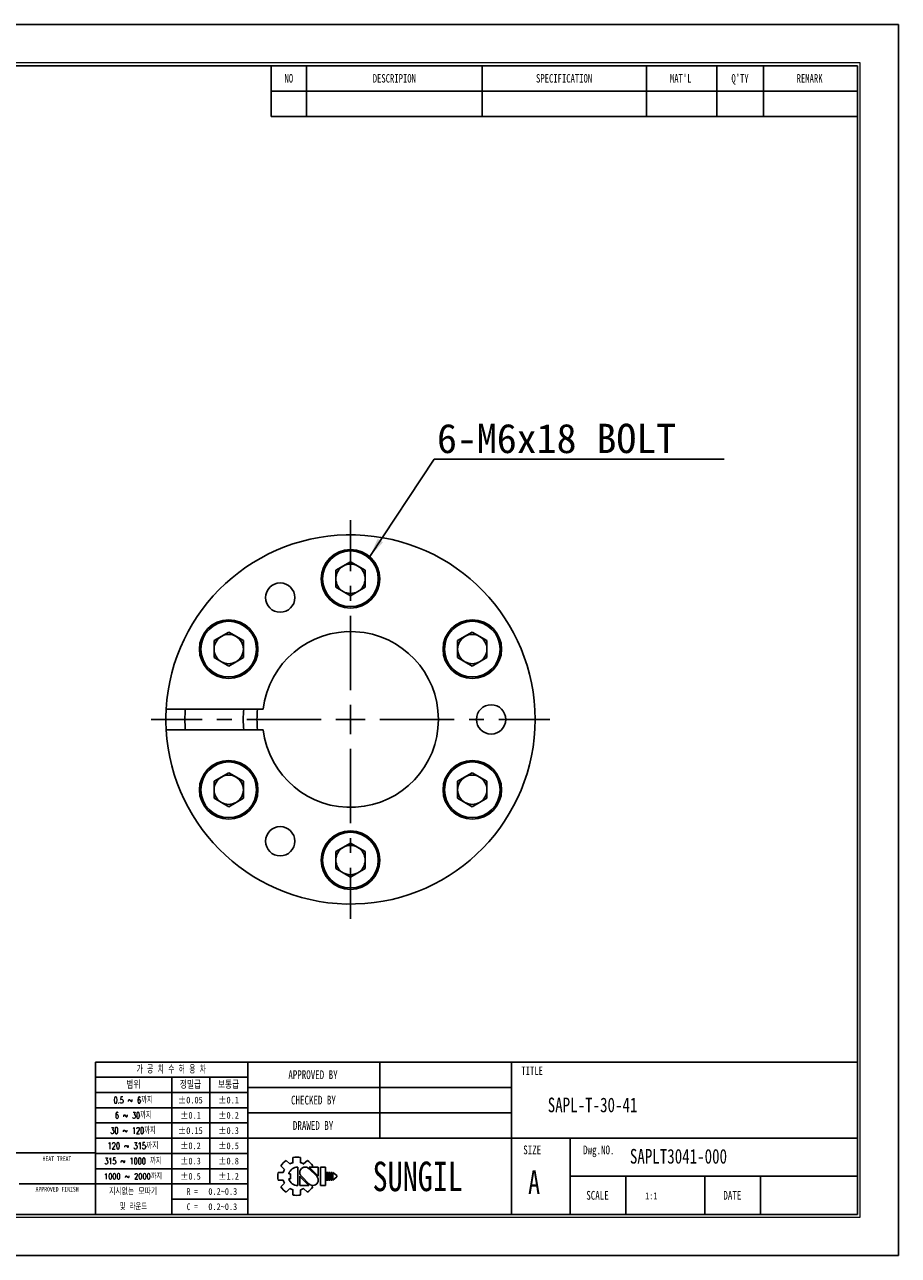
# Model space of a CAD drawing. Header units: millimetres. Extents: x 0 to 297, y 0 to 210.
# Tile 2 of 2: x 148 to 297, y 0 to 210. Entities that reach past the tile are written whole.
import ezdxf
from ezdxf.enums import TextEntityAlignment as Align

# ---------------------------------------------------------------- set-up
doc = ezdxf.new("R2010")
doc.units = ezdxf.units.MM
doc.header["$PDSIZE"] = -1
doc.linetypes.add('CENTERX2', pattern=[20.32, 12.7, -2.54, 2.54, -2.54])
doc.layers.add('문자', color=7, linetype='Continuous')
doc.layers.add('중심선', color=1, linetype='CENTERX2')
doc.layers.add('치수선', color=5, linetype='Continuous', lineweight=15)
doc.styles.add('SLDTEXTSTYLE0', font='TXT', dxfattribs={"width": 0.75})
doc.styles.add('SLDTEXTSTYLE1', font='TXT', dxfattribs={"width": 0.634615, "bigfont": 'bigfont'})
doc.styles.add('SLDTEXTSTYLE2', font='TXT', dxfattribs={"width": 0.75, "bigfont": 'bigfont'})
doc.styles.add('SLDTEXTSTYLE3', font='TXT', dxfattribs={"width": 0.694444, "bigfont": 'bigfont'})
doc.styles.add('SLDTEXTSTYLE4', font='TXT', dxfattribs={"width": 0.6875, "bigfont": 'bigfont'})
doc.styles.add('SLDTEXTSTYLE5', font='TXT', dxfattribs={"width": 0.7, "bigfont": 'bigfont'})
doc.styles.add('SLDTEXTSTYLE6', font='TXT', dxfattribs={"width": 0.692308, "bigfont": 'bigfont'})
doc.styles.add('SLDTEXTSTYLE7', font='TXT', dxfattribs={"width": 0.666667})
doc.dimstyles.new('SLDDIMSTYLE1', dxfattribs={"dimtxt": 0.18, "dimasz": 3.302, "dimexe": 0, "dimexo": 0.0625, "dimgap": 0, "dimtad": 0, "dimtih": 1, "dimtoh": 1, "dimdec": 0, "dimrnd": 1e-09, "dimzin": 0, "dimdsep": 46, "dimtxsty": 'Standard', "dimsah": 1, "dimcen": 0.09, "dimadec": 0, "dimazin": 0, "dimtfac": 3.302, "dimtdec": 0, "dimtofl": 0, "dimtmove": 0, "dimatfit": 3, "dimfxl": 1, "dimfrac": 2, "dimtolj": 1, "dimtzin": 0, "dimarcsym": 0})

# ---------------------------------------------------------------- blocks, each defined once
blk = doc.blocks.new('AAAA')
at = {"color": 250, "true_color": 0x191924}
for p, q in [((-298.87, 124.28), (-595.87, 124.28)), ((-298.87, -85.72), (-298.87, 124.28)), ((-595.87, -85.72), (-298.87, -85.72))]:
    blk.add_line(p, q, dxfattribs=at)
at = {"lineweight": 0}
for p, q in [((-305.37, 117.78), (-585.87, 117.78)), ((-305.37, -79.22), (-305.37, 117.78)), ((-585.87, -79.22), (-305.37, -79.22))]:
    blk.add_line(p, q, dxfattribs=at)
for p, q in [((-305.87, 117.28), (-585.37, 117.28)), ((-405.87, 117.28), (-405.87, 108.62)), ((-399.87, 117.28), (-399.87, 108.62)), ((-369.87, 117.28), (-369.87, 108.62)), ((-341.87, 117.28), (-341.87, 108.62)), ((-329.87, 117.28), (-329.87, 108.62)), ((-321.87, 117.28), (-321.87, 108.62)), ((-305.87, -78.72), (-305.87, 117.28)), ((-405.87, 112.95), (-305.87, 112.95)), ((-405.87, 108.62), (-305.87, 108.62)), ((-305.87, -52.72), (-435.87, -52.72)), ((-435.87, -52.72), (-435.87, -78.72)), ((-409.87, -52.72), (-409.87, -78.72)), ((-387.37, -52.72), (-387.37, -65.72)), ((-364.87, -52.72), (-364.87, -78.72)), ((-409.87, -55.32), (-435.87, -55.32)), ((-422.87, -55.32), (-422.87, -78.72)), ((-416.37, -55.32), (-416.37, -73.52)), ((-409.87, -57.92), (-435.87, -57.92)), ((-364.87, -57.05), (-409.87, -57.05)), ((-409.87, -60.52), (-435.87, -60.52)), ((-364.87, -61.38), (-409.87, -61.38)), ((-409.87, -63.12), (-435.87, -63.12)), ((-409.87, -65.72), (-435.87, -65.72)), ((-305.87, -65.72), (-409.87, -65.72)), ((-354.87, -65.72), (-354.87, -78.72)), ((-435.87, -68.22), (-533.87, -68.22)), ((-409.87, -68.32), (-435.87, -68.32)), ((-402.17, -69.02), (-402.17, -69.9)), ((-400.87, -69.02), (-400.87, -69.9)), ((-409.87, -70.92), (-435.87, -70.92)), ((-404.24, -70.42), (-403.62, -71.04)), ((-403.32, -69.5), (-402.7, -70.12)), ((-401.37, -70.64), (-401.37, -73.79)), ((-400.35, -70.12), (-399.72, -69.5)), ((-398.13, -72.22), (-399.46, -70.88)), ((-397.85, -72.19), (-399.4, -70.64)), ((-399.4, -70.64), (-397.85, -70.64)), ((-399.03, -70.64), (-398.81, -70.42)), ((-397.85, -70.64), (-397.85, -72.22)), ((-397.48, -70.64), (-397.48, -73.79)), ((-397.48, -70.64), (-396.61, -70.64)), ((-396.61, -70.64), (-396.61, -73.79)), ((-404.71, -71.57), (-403.84, -71.57)), ((-404.71, -71.57), (-403.84, -71.57)), ((-404.71, -72.86), (-403.84, -72.86)), ((-404.24, -74.01), (-403.62, -73.39)), ((-402.89, -71.78), (-402.59, -71.78)), ((-402.89, -72.65), (-402.59, -72.65)), ((-402.59, -71.78), (-402.59, -72.65)), ((-401.01, -72.22), (-401.01, -73.79)), ((-401.01, -72.24), (-399.45, -73.79)), ((-400.73, -72.22), (-399.39, -73.55)), ((-396.46, -71.57), (-396.46, -72.86)), ((-396.46, -71.57), (-396.24, -71.57)), ((-396.46, -72.86), (-396.24, -72.86)), ((-396.24, -71.57), (-396.24, -72.86)), ((-396.09, -71.57), (-396.09, -72.86)), ((-396.09, -71.57), (-395.88, -71.57)), ((-396.09, -72.86), (-395.88, -72.86)), ((-395.88, -71.57), (-395.88, -72.86)), ((-395.72, -71.57), (-395.72, -72.86)), ((-395.72, -71.57), (-395.51, -71.57)), ((-395.72, -72.86), (-395.51, -72.86)), ((-395.51, -71.57), (-395.51, -72.86)), ((-395.36, -71.57), (-395.36, -72.86)), ((-395.36, -71.57), (-394.71, -72.11)), ((-394.71, -72.32), (-395.36, -72.86)), ((-394.71, -72.11), (-394.71, -72.22)), ((-394.71, -72.11), (-394.71, -72.32)), ((-394.71, -72.22), (-394.71, -72.32)), ((-305.87, -72.22), (-354.87, -72.22)), ((-345.37, -72.22), (-345.37, -78.72)), ((-331.87, -72.22), (-331.87, -78.72)), ((-322.37, -72.22), (-322.37, -78.72)), ((-448.87, -73.52), (-435.87, -73.52)), ((-409.87, -73.52), (-435.87, -73.52)), ((-403.32, -74.93), (-402.7, -74.31)), ((-402.17, -74.53), (-402.17, -75.41)), ((-401.01, -73.79), (-399.45, -73.79)), ((-400.87, -74.53), (-400.87, -75.41)), ((-400.35, -74.31), (-399.72, -74.93)), ((-399.08, -73.74), (-398.81, -74.01)), ((-397.48, -73.79), (-396.61, -73.79)), ((-409.87, -76.12), (-422.87, -76.12)), ((-585.37, -78.72), (-305.87, -78.72))]:
    blk.add_line(p, q)
for centre, radius, start, end in [((-401.52, -72.22), 3.26, 78.4943, 101.5057), ((-401.52, -72.22), 3.26, 123.4943, 146.5057), ((-401.52, -72.22), 2.4, 150.6872, 164.3128), ((-401.37, -72.22), 1.58, 90, 164.0671), ((-401.52, -72.22), 2.4, 105.6872, 119.3128), ((-400.09, -71.56), 0.919, 43.2202, 225.8282), ((-401.52, -72.22), 2.4, 60.6872, 74.3128), ((-401.52, -72.22), 3.26, 33.4943, 56.5057), ((-401.52, -72.22), 3.26, 168.4943, 191.5057), ((-401.52, -72.22), 2.4, 195.6872, 209.3128), ((-401.37, -72.22), 1.58, 195.9329, 270), ((-398.77, -72.87), 0.919, 223.2202, 45.8282), ((-401.52, -72.22), 3.26, 213.4943, 236.5057), ((-401.52, -72.22), 2.4, 240.6872, 254.3128), ((-401.52, -72.22), 3.26, 258.4943, 281.5057), ((-401.52, -72.22), 2.4, 285.6872, 299.3128), ((-401.52, -72.22), 3.26, 303.4943, 326.5057)]:
    blk.add_arc(centre, radius, start, end)
for p in [(-387.37, -57.05), (-387.37, -61.38)]:
    blk.add_point(p)
at = {"color": 250, "true_color": 0x191924, "width": 0.75}
for tag, height, style, p in [('TITLE', 2.5, 'SLDTEXTSTYLE2', (-358.7, -62.04)), ('도번', 2.5, 'SLDTEXTSTYLE2', (-344.69, -70.81)), ('필렛', 1.15, 'SLDTEXTSTYLE0', (-416.62, -75.73)), ('SCALE', 1.2, 'SLDTEXTSTYLE0', (-342.09, -76.51)), ('DATE', 1.2, 'SLDTEXTSTYLE0', (-318.85, -76.56)), ('모따기', 1.15, 'SLDTEXTSTYLE0', (-416.62, -78.33))]:
    blk.add_attdef(tag, text='', height=height, dxfattribs=dict(at, style=style)).set_placement(p, align=Align.BOTTOM_LEFT)
at = {"layer": '문자', "attachment_point": 2}
for s, insert, char_height, style in [('NO', (-402.88, 115.84), 1.444, 'SLDTEXTSTYLE0'), ('DESCRIPION', (-384.88, 115.84), 1.444, 'SLDTEXTSTYLE0'), ('SPECIFICATION', (-355.91, 115.84), 1.444, 'SLDTEXTSTYLE0'), ("MAT'L", (-336.01, 115.84), 1.444, 'SLDTEXTSTYLE0'), ("Q'TY", (-325.89, 115.84), 1.444, 'SLDTEXTSTYLE0'), ('REMARK', (-314.02, 115.84), 1.444, 'SLDTEXTSTYLE0'), ('가 공 치 수 허 용 차', (-422.94, -53.37), 1.3, 'SLDTEXTSTYLE1'), ('APPROVED BY', (-398.76, -54.14), 1.5, 'SLDTEXTSTYLE0'), ('TITLE', (-361.36, -53.5), 1.444, 'SLDTEXTSTYLE0'), ('범위', (-429.4, -56), 1.25, 'SLDTEXTSTYLE2'), ('정밀급', (-419.66, -56), 1.25, 'SLDTEXTSTYLE2'), ('보통급', (-413.16, -56), 1.25, 'SLDTEXTSTYLE2'), ('0.5 ~ 6까지', (-429.45, -58.67), 1.1, 'SLDTEXTSTYLE3'), ('±0.05', (-419.68, -58.64), 1.15, 'SLDTEXTSTYLE0'), ('±0.1', (-413.16, -58.64), 1.15, 'SLDTEXTSTYLE0'), ('CHECKED BY', (-398.68, -58.47), 1.5, 'SLDTEXTSTYLE0'), ('6 ~ 30까지', (-429.43, -61.27), 1.1, 'SLDTEXTSTYLE4'), ('±0.1', (-419.66, -61.24), 1.15, 'SLDTEXTSTYLE0'), ('±0.2', (-413.16, -61.24), 1.15, 'SLDTEXTSTYLE0'), ('DRAWED BY', (-398.74, -62.8), 1.5, 'SLDTEXTSTYLE0'), ('30 ~ 120까지', (-429.46, -63.87), 1.1, 'SLDTEXTSTYLE5'), ('±0.15', (-419.68, -63.84), 1.15, 'SLDTEXTSTYLE0'), ('±0.3', (-413.16, -63.84), 1.15, 'SLDTEXTSTYLE0'), ('120 ~ 315까지', (-429.47, -66.47), 1.1, 'SLDTEXTSTYLE2'), ('±0.2', (-419.66, -66.44), 1.15, 'SLDTEXTSTYLE0'), ('±0.5', (-413.16, -66.44), 1.15, 'SLDTEXTSTYLE0'), ('SIZE', (-361.35, -66.97), 1.5, 'SLDTEXTSTYLE0'), ('Dwg.NO.', (-349.99, -66.97), 1.5, 'SLDTEXTSTYLE0'), ('HEAT TREAT', (-442.45, -68.82), 0.8, 'SLDTEXTSTYLE0'), ('315 ~ 1000 까지', (-429.48, -69.07), 1.1, 'SLDTEXTSTYLE6'), ('±0.3', (-419.66, -69.04), 1.15, 'SLDTEXTSTYLE0'), ('±0.8', (-413.16, -69.04), 1.15, 'SLDTEXTSTYLE0'), ('SUNGIL', (-380.89, -69.72), 5.032, 'SLDTEXTSTYLE0'), ('A', (-361.03, -71.23), 4, 'SLDTEXTSTYLE0'), ('1000 ~ 2000까지', (-429.47, -71.73), 0.99, 'SLDTEXTSTYLE2'), ('±0.5', (-419.66, -71.64), 1.15, 'SLDTEXTSTYLE0'), ('±1.2', (-413.16, -71.64), 1.15, 'SLDTEXTSTYLE0'), ('APPROVED FINISH', (-442.42, -74.02), 0.8, 'SLDTEXTSTYLE0'), ('지시없는 모따기', (-429.45, -74.27), 1.1, 'SLDTEXTSTYLE2'), ('R =', (-419.36, -74.24), 1.15, 'SLDTEXTSTYLE7'), ('SCALE', (-350.21, -74.72), 1.5, 'SLDTEXTSTYLE0'), ('DATE', (-327.2, -74.72), 1.5, 'SLDTEXTSTYLE0'), ('및 라운드', (-429.41, -76.87), 1.1, 'SLDTEXTSTYLE5'), ('C =', (-419.36, -76.84), 1.15, 'SLDTEXTSTYLE7')]:
    blk.add_mtext(s, dxfattribs=dict(at, insert=insert, char_height=char_height, style=style))
blk = doc.blocks.new('SW_NOTE_0')
at = {"layer": '문자', "color": 0}
blk.add_line((49.48, 0), (0, 0), dxfattribs=at)
at = {"layer": '문자', "color": 0, "insert": (0.5, 6.06), "char_height": 5, "attachment_point": 1}
blk.add_mtext('{\\C3;6-M6x18 BOLT}', dxfattribs=at)
blk = doc.blocks.new('SW_CENTERMARKSYMBOL_0')
at = {"layer": '중심선', "color": 0}
for p, q in [((0, 5), (0, 34)), ((0, 0), (0, 2.5)), ((-5, 0), (-34, 0)), ((0, 0), (-2.5, 0)), ((0, 0), (0, -2.5)), ((0, 0), (2.5, 0)), ((5, 0), (34, 0)), ((0, -5), (0, -34))]:
    blk.add_line(p, q, dxfattribs=at)

msp = doc.modelspace()

# ---------------------------------------------------------------- linework, layer by layer
for p, q in [((201.043, 116.949), (203.543, 118.392)), ((203.543, 118.392), (206.043, 116.949)), ((201.043, 114.062), (201.043, 116.949)), ((206.043, 116.949), (206.043, 114.062)), ((203.543, 112.619), (201.043, 114.062)), ((206.043, 114.062), (203.543, 112.619)), ((180.259, 104.949), (182.759, 106.392)), ((182.759, 106.392), (185.259, 104.949)), ((221.828, 104.949), (224.328, 106.392)), ((224.328, 106.392), (226.828, 104.949)), ((180.259, 102.062), (180.259, 104.949)), ((185.259, 104.949), (185.259, 102.062)), ((221.828, 102.062), (221.828, 104.949)), ((226.828, 104.949), (226.828, 102.062)), ((182.759, 100.619), (180.259, 102.062)), ((185.259, 102.062), (182.759, 100.619)), ((224.328, 100.619), (221.828, 102.062)), ((226.828, 102.062), (224.328, 100.619)), ((172.092, 93.255), (188.646, 93.255)), ((188.646, 89.755), (172.092, 89.755)), ((180.259, 80.949), (182.759, 82.392)), ((182.759, 82.392), (185.259, 80.949)), ((221.828, 80.949), (224.328, 82.392)), ((224.328, 82.392), (226.828, 80.949)), ((180.259, 78.062), (180.259, 80.949)), ((185.259, 80.949), (185.259, 78.062)), ((221.828, 78.062), (221.828, 80.949)), ((226.828, 80.949), (226.828, 78.062)), ((182.759, 76.619), (180.259, 78.062)), ((185.259, 78.062), (182.759, 76.619)), ((224.328, 76.619), (221.828, 78.062)), ((226.828, 78.062), (224.328, 76.619)), ((201.043, 68.949), (203.543, 70.392)), ((203.543, 70.392), (206.043, 68.949)), ((201.043, 66.062), (201.043, 68.949)), ((206.043, 68.949), (206.043, 66.062)), ((203.543, 64.619), (201.043, 66.062)), ((206.043, 66.062), (203.543, 64.619))]:
    msp.add_line(p, q)
for centre, radius in [((203.543, 115.505), 5), ((203.543, 115.505), 4.75), ((191.543, 112.29), 2.5), ((182.759, 103.505), 5), ((182.759, 103.505), 4.75), ((224.328, 103.505), 5), ((224.328, 103.505), 4.75), ((227.543, 91.505), 2.5), ((182.759, 79.505), 5), ((182.759, 79.505), 4.75), ((224.328, 79.505), 5), ((224.328, 79.505), 4.75), ((191.543, 70.721), 2.5), ((203.543, 67.505), 5), ((203.543, 67.505), 4.75)]:
    msp.add_circle(centre, radius)
for centre, radius, start, end in [((203.543, 91.505), 31.5, 183.18474, 176.81526), ((203.543, 115.505), 2.5, 120, 180), ((203.543, 115.505), 2.5, 60, 120), ((203.543, 115.505), 2.5, 0, 60), ((203.543, 115.505), 2.5, 180, 240), ((203.543, 115.505), 2.5, 300, 0), ((203.543, 115.505), 2.5, 240, 300), ((182.759, 103.505), 2.5, 120, 180), ((182.759, 103.505), 2.5, 60, 120), ((182.759, 103.505), 2.5, 0, 60), ((203.543, 91.505), 15, 186.69977, 173.30023), ((224.328, 103.505), 2.5, 120, 180), ((224.328, 103.505), 2.5, 60, 120), ((224.328, 103.505), 2.5, 0, 60), ((182.759, 103.505), 2.5, 180, 240), ((182.759, 103.505), 2.5, 300, 0), ((224.328, 103.505), 2.5, 180, 240), ((224.328, 103.505), 2.5, 300, 0), ((182.759, 103.505), 2.5, 240, 300), ((224.328, 103.505), 2.5, 240, 300), ((203.543, 91.505), 31.5, 176.81526, 183.18474), ((203.543, 91.505), 28.25, 176.44843, 183.55157), ((203.543, 91.505), 18.3, 174.51254, 185.48746), ((203.543, 91.505), 15.958, 173.70394, 186.29606), ((182.759, 79.505), 2.5, 60, 120), ((224.328, 79.505), 2.5, 60, 120), ((182.759, 79.505), 2.5, 120, 180), ((182.759, 79.505), 2.5, 0, 60), ((224.328, 79.505), 2.5, 120, 180), ((224.328, 79.505), 2.5, 0, 60), ((182.759, 79.505), 2.5, 180, 240), ((182.759, 79.505), 2.5, 300, 0), ((224.328, 79.505), 2.5, 180, 240), ((224.328, 79.505), 2.5, 300, 0), ((182.759, 79.505), 2.5, 240, 300), ((224.328, 79.505), 2.5, 240, 300), ((203.543, 67.505), 2.5, 120, 180), ((203.543, 67.505), 2.5, 60, 120), ((203.543, 67.505), 2.5, 0, 60), ((203.543, 67.505), 2.5, 180, 240), ((203.543, 67.505), 2.5, 300, 0), ((203.543, 67.505), 2.5, 240, 300)]:
    msp.add_arc(centre, radius, start, end)

# ---------------------------------------------------------------- block references
at = {"color": 7, "linetype": 'Continuous'}
ref = msp.add_blockref('AAAA', (595.902, 85.776), dxfattribs=at)
ref.add_attrib('모따기', '0.2~0.3', dxfattribs={"layer": '문자', "height": 1.15, "style": 'SLDTEXTSTYLE0', "width": 0.75}).set_placement((179.283, 7.449), align=Align.BOTTOM_LEFT)
ref.add_attrib('필렛', '0.2~0.3', dxfattribs={"layer": '문자', "height": 1.15, "style": 'SLDTEXTSTYLE0', "width": 0.75}).set_placement((179.283, 10.049), align=Align.BOTTOM_LEFT)
ref.add_attrib('TITLE', 'SAPL-T-30-41', dxfattribs={"layer": '문자', "height": 2.5, "style": 'SLDTEXTSTYLE0', "width": 0.75}).set_placement((237.199, 23.734), align=Align.BOTTOM_LEFT)
ref.add_attrib('도번', 'SAPLT3041-000', dxfattribs={"layer": '문자', "height": 2.5, "style": 'SLDTEXTSTYLE0', "width": 0.75}).set_placement((251.214, 14.971), align=Align.BOTTOM_LEFT)
ref.add_attrib('SCALE', '1:1', dxfattribs={"layer": '문자', "height": 1.2, "style": 'SLDTEXTSTYLE0', "width": 0.75}).set_placement((253.814, 9.262), align=Align.BOTTOM_LEFT)
at = {"layer": '중심선'}
msp.add_blockref('SW_CENTERMARKSYMBOL_0', (203.543, 91.505), dxfattribs=at)
at = {"layer": '치수선'}
msp.add_blockref('SW_NOTE_0', (217.802, 135.895), dxfattribs=at)

# ---------------------------------------------------------------- leaders
msp.add_leader([(206.817, 119.285), (217.802, 135.895)], dimstyle='SLDDIMSTYLE1', dxfattribs=at)

doc.saveas('drawing.dxf')
